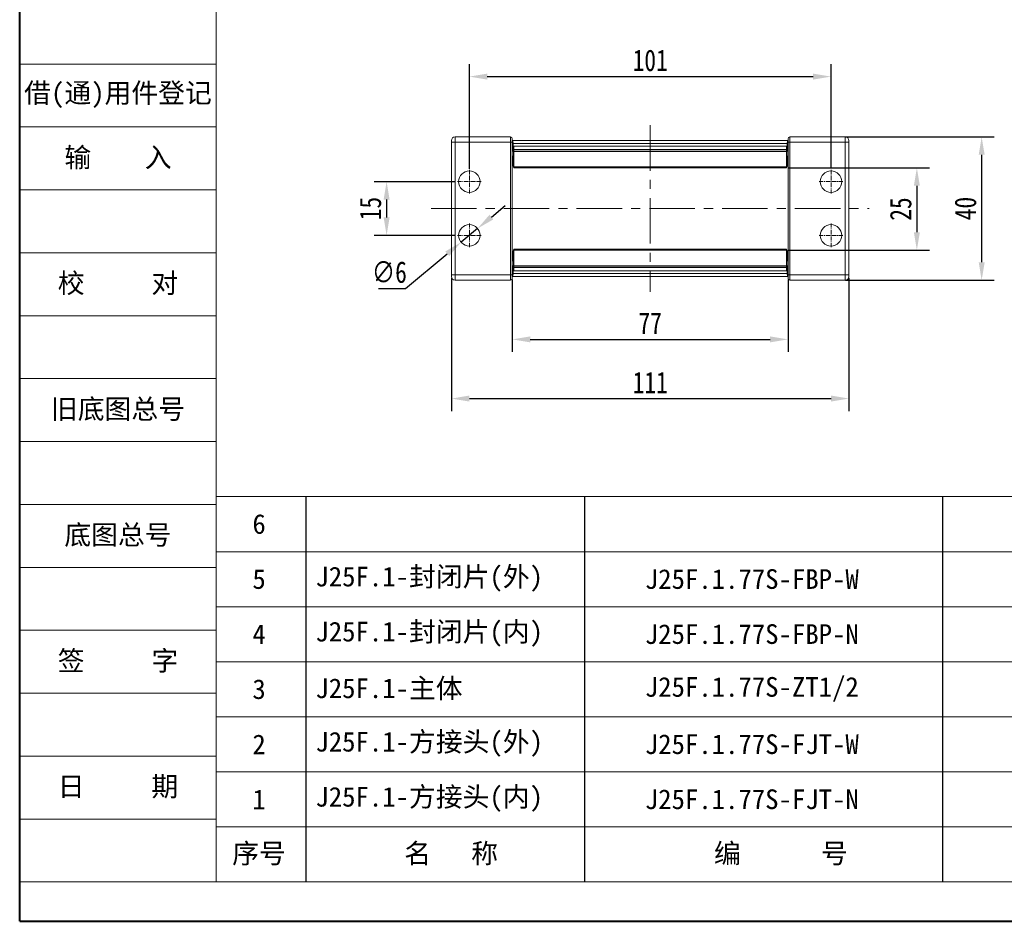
# Model space of a CAD drawing. Header units: millimetres. Extents: x 2816 to 3738, y -75 to 577.
# Tile 1 of 49: x 2816 to 3091, y -75 to 176. Entities that reach past the tile are written whole.
import ezdxf

# ---------------------------------------------------------------- set-up
doc = ezdxf.new("R2010")
doc.units = ezdxf.units.MM
doc.linetypes.add('CENTER', pattern=[0.6, 0.375, -0.075, 0.075, -0.075])
doc.linetypes.add('CENTERX2', pattern=[20.32, 12.7, -2.54, 2.54, -2.54])
doc.layers.add('标注线', color=7, linetype='Continuous', lineweight=15)
doc.styles.get("Standard").update_dxf_attribs({"font": '仿宋_GB2312.ttf', "width": 0.8})
doc.styles.add('样式 3.5', font='仿宋_GB2312.ttf')
doc.styles.add('样式 6', font='仿宋_GB2312.ttf')
doc.dimstyles.new('ISO-25.1', dxfattribs={"dimtxt": 6, "dimasz": 5, "dimexe": 3.5, "dimexo": 0.625, "dimgap": 1.5, "dimtad": 1, "dimtoh": 1, "dimdsep": 46, "dimtxsty": 'Standard', "dimcen": 2.5, "dimadec": 0, "dimazin": 0, "dimtfac": 1, "dimtmove": 0, "dimatfit": 3, "dimfxl": 0, "dimarcsym": 0})
doc.dimstyles.new('副本 ISO-25.1', dxfattribs={"dimtxt": 6, "dimasz": 5, "dimexe": 3.5, "dimexo": 0.625, "dimgap": 1.5, "dimtad": 1, "dimdsep": 46, "dimtxsty": 'Standard', "dimcen": 2.5, "dimadec": 0, "dimazin": 0, "dimtfac": 1, "dimtmove": 0, "dimatfit": 3, "dimfxl": 0, "dimarcsym": 0})

# ---------------------------------------------------------------- blocks, each defined once
blk = doc.blocks.new('*D866')
at = {"color": 0, "lineweight": -2}
for p, q in [((2941.51, 134.77), (2941.51, 163.98)), ((3042.51, 135.07), (3042.51, 163.98)), ((2946.51, 160.48), (3037.51, 160.48))]:
    blk.add_line(p, q, dxfattribs=at)
at = {"color": 0, "lineweight": 9}
for points in [[(2946.51, 161.31), (2946.51, 159.64), (2941.51, 160.48)], [(3037.51, 161.31), (3037.51, 159.64), (3042.51, 160.48)]]:
    blk.add_solid(points, dxfattribs=at)
at = {"layer": 'Defpoints', "color": 0, "lineweight": 9}
for p in [(3042.51, 160.48), (2941.51, 134.14), (3042.51, 134.44)]:
    blk.add_point(p, dxfattribs=at)
at = {"color": 0, "lineweight": 9, "insert": (2992.01, 164.98), "char_height": 6, "attachment_point": 5}
blk.add_mtext('101', dxfattribs=at)
blk = doc.blocks.new('*D867')
at = {"color": 0, "lineweight": -2}
for p, q in [((2937.58, 131.14), (2914.9, 131.14)), ((2918.4, 126.14), (2918.4, 121.14)), ((2937.58, 116.14), (2914.9, 116.14))]:
    blk.add_line(p, q, dxfattribs=at)
at = {"color": 0, "lineweight": 9}
for points in [[(2917.57, 126.14), (2919.24, 126.14), (2918.4, 131.14)], [(2917.57, 121.14), (2919.24, 121.14), (2918.4, 116.14)]]:
    blk.add_solid(points, dxfattribs=at)
at = {"layer": 'Defpoints', "color": 0, "lineweight": 9}
for p in [(2938.21, 131.14), (2918.4, 116.14), (2938.21, 116.14)]:
    blk.add_point(p, dxfattribs=at)
at = {"color": 0, "lineweight": 9, "insert": (2913.9, 123.64), "char_height": 6, "attachment_point": 5, "rotation": 90}
blk.add_mtext('15', dxfattribs=at)
blk = doc.blocks.new('*D868')
at = {"color": 0, "lineweight": -2}
for p, q in [((3030.7, 134.99), (3069.99, 134.99)), ((3066.49, 129.99), (3066.49, 117.01)), ((3030.68, 112.01), (3069.99, 112.01))]:
    blk.add_line(p, q, dxfattribs=at)
at = {"color": 0, "lineweight": 9}
for points in [[(3065.65, 129.99), (3067.32, 129.99), (3066.49, 134.99)], [(3065.65, 117.01), (3067.32, 117.01), (3066.49, 112.01)]]:
    blk.add_solid(points, dxfattribs=at)
at = {"layer": 'Defpoints', "color": 0, "lineweight": 9}
for p in [(3030.08, 134.99), (3030.06, 112.01), (3066.49, 112.01)]:
    blk.add_point(p, dxfattribs=at)
at = {"color": 0, "lineweight": 9, "insert": (3061.99, 123.5), "char_height": 6, "attachment_point": 5, "rotation": 90}
blk.add_mtext('25', dxfattribs=at)
blk = doc.blocks.new('*D869')
at = {"color": 0, "lineweight": -2}
for p, q in [((3046.54, 143.64), (3088.08, 143.64)), ((3084.58, 138.64), (3084.58, 108.64)), ((3046.54, 103.64), (3088.08, 103.64))]:
    blk.add_line(p, q, dxfattribs=at)
at = {"color": 0, "lineweight": 9}
for points in [[(3083.75, 138.64), (3085.42, 138.64), (3084.58, 143.64)], [(3083.75, 108.64), (3085.42, 108.64), (3084.58, 103.64)]]:
    blk.add_solid(points, dxfattribs=at)
at = {"layer": 'Defpoints', "color": 0, "lineweight": 9}
for p in [(3045.92, 143.64), (3045.92, 103.64), (3084.58, 103.64)]:
    blk.add_point(p, dxfattribs=at)
at = {"color": 0, "lineweight": 9, "insert": (3080.08, 123.64), "char_height": 6, "attachment_point": 5, "rotation": 90}
blk.add_mtext('40', dxfattribs=at)
blk = doc.blocks.new('*D870')
at = {"color": 0, "lineweight": -2}
for p, q in [((2953.51, 103.8), (2953.51, 83.6)), ((3030.51, 103.8), (3030.51, 83.6)), ((2958.51, 87.1), (3025.51, 87.1))]:
    blk.add_line(p, q, dxfattribs=at)
at = {"color": 0, "lineweight": 9}
for points in [[(2958.51, 87.94), (2958.51, 86.27), (2953.51, 87.1)], [(3025.51, 87.94), (3025.51, 86.27), (3030.51, 87.1)]]:
    blk.add_solid(points, dxfattribs=at)
at = {"layer": 'Defpoints', "color": 0, "lineweight": 9}
for p in [(2953.51, 104.43), (3030.51, 104.43), (3030.51, 87.1)]:
    blk.add_point(p, dxfattribs=at)
at = {"color": 0, "lineweight": 9, "insert": (2992.01, 91.6), "char_height": 6, "attachment_point": 5}
blk.add_mtext('77', dxfattribs=at)
blk = doc.blocks.new('*D871')
at = {"color": 0, "lineweight": -2}
for p, q in [((2936.51, 104.27), (2936.51, 67.08)), ((3047.51, 104.27), (3047.51, 67.08)), ((2941.51, 70.58), (3042.51, 70.58))]:
    blk.add_line(p, q, dxfattribs=at)
at = {"color": 0, "lineweight": 9}
for points in [[(2941.51, 71.42), (2941.51, 69.75), (2936.51, 70.58)], [(3042.51, 71.42), (3042.51, 69.75), (3047.51, 70.58)]]:
    blk.add_solid(points, dxfattribs=at)
at = {"layer": 'Defpoints', "color": 0, "lineweight": 9}
for p in [(2936.51, 104.89), (3047.51, 104.89), (3047.51, 70.58)]:
    blk.add_point(p, dxfattribs=at)
at = {"color": 0, "lineweight": 9, "insert": (2992.01, 75.08), "char_height": 6, "attachment_point": 5}
blk.add_mtext('111', dxfattribs=at)
blk = doc.blocks.new('*D886')
at = {"color": 0, "lineweight": -2}
for p, q in [((2947.66, 121.26), (2951.5, 124.45)), ((2943.81, 118.06), (2939.2, 114.23)), ((2923.7, 101.35), (2935.35, 111.03)), ((2916.12, 101.35), (2923.7, 101.35))]:
    blk.add_line(p, q, dxfattribs=at)
at = {"color": 0, "lineweight": 9}
for points in [[(2947.13, 121.9), (2948.19, 120.61), (2943.81, 118.06)], [(2934.82, 111.67), (2935.89, 110.39), (2939.2, 114.23)]]:
    blk.add_solid(points, dxfattribs=at)
at = {"layer": 'Defpoints', "color": 0, "lineweight": 9}
for p in [(2943.81, 118.06), (2939.2, 114.23)]:
    blk.add_point(p, dxfattribs=at)
at = {"color": 0, "lineweight": 9, "insert": (2919.16, 105.85), "char_height": 6, "attachment_point": 5}
blk.add_mtext('∅6', dxfattribs=at)

msp = doc.modelspace()

# ---------------------------------------------------------------- linework, layer by layer
at = {"color": 7, "lineweight": 40}
for q in [(2815.933, 576.787), (3738.172, -75.368)]:
    msp.add_line((2815.933, -75.368), q, dxfattribs=at)
at = {"color": 7, "lineweight": 13}
for q in [(2870.828, 565.808), (3331.948, -64.389)]:
    msp.add_line((2870.828, -64.389), q, dxfattribs=at)
at = {"color": 7, "lineweight": 15}
for p, q in [((2815.933, 163.975), (2870.828, 163.975)), ((2815.933, 146.409), (2870.828, 146.409)), ((2815.933, 128.842), (2870.828, 128.842)), ((2815.933, 111.276), (2870.828, 111.276)), ((2815.933, 93.709), (2870.828, 93.709)), ((2815.933, 76.143), (2870.828, 76.143)), ((2815.933, 58.576), (2870.828, 58.576)), ((2870.828, 43.206), (3235.299, 43.206)), ((2815.933, 41.01), (2870.828, 41.01)), ((2870.828, 27.835), (3235.299, 27.835)), ((2815.933, 23.443), (2870.828, 23.443)), ((2870.828, 12.464), (3235.299, 12.464)), ((2815.933, 5.877), (2870.828, 5.877)), ((2870.828, -2.906), (3235.299, -2.906)), ((2815.933, -11.69), (2870.828, -11.69)), ((2870.828, -18.277), (3235.299, -18.277)), ((2815.933, -29.256), (2870.828, -29.256)), ((2870.828, -33.648), (3235.299, -33.648)), ((2815.933, -46.822), (2870.828, -46.822)), ((2870.828, -49.018), (3331.948, -49.018)), ((2815.933, -64.389), (2870.828, -64.389))]:
    msp.add_line(p, q, dxfattribs=at)
at = {"color": 1, "linetype": 'CENTERX2', "lineweight": 13}
for p, q in [((2992.006, 146.875), (2992.006, 100.41)), ((2930.816, 123.643), (3053.143, 123.643))]:
    msp.add_line(p, q, dxfattribs=at)
at = {"color": 7, "linetype": 'Continuous', "lineweight": 15}
for p, q in [((2937.506, 143.643), (2937.506, 142.143)), ((2937.506, 143.643), (2953.006, 143.643)), ((2953.006, 142.143), (2953.006, 143.643)), ((2953.506, 143.143), (2953.506, 142.143)), ((3030.506, 142.143), (3030.506, 143.143)), ((3031.006, 143.643), (3031.006, 142.143)), ((3031.006, 143.643), (3046.506, 143.643)), ((3046.506, 143.643), (3046.506, 142.143)), ((2936.506, 142.643), (2936.506, 142.143)), ((2936.506, 105.143), (2936.506, 142.143)), ((2936.506, 142.143), (2937.506, 142.143)), ((2937.506, 142.143), (2937.506, 105.143)), ((2953.006, 142.143), (2937.506, 142.143)), ((2953.006, 105.143), (2953.006, 142.143)), ((2953.006, 142.143), (2953.506, 142.143)), ((2953.506, 142.643), (2953.575, 142.643)), ((2953.506, 142.143), (2953.506, 105.143)), ((2953.575, 142.643), (2992.006, 142.643)), ((2953.84, 137.155), (2953.72, 141.816)), ((2992.006, 141.816), (2953.72, 141.816)), ((2992.006, 141.044), (2953.956, 141.044)), ((2953.956, 140.151), (2953.956, 141.044)), ((2953.956, 141.044), (2992.006, 141.044)), ((2953.956, 141.044), (2953.956, 141.044)), ((2992.006, 142.643), (3030.437, 142.643)), ((3030.292, 141.816), (2992.006, 141.816)), ((3030.056, 141.044), (2992.006, 141.044)), ((2992.006, 141.044), (3030.056, 141.044)), ((3030.056, 141.044), (3030.056, 140.151)), ((3030.056, 141.044), (3030.056, 141.044)), ((3030.292, 141.816), (3030.171, 137.155)), ((3030.437, 142.643), (3030.506, 142.643)), ((3030.506, 105.143), (3030.506, 142.143)), ((3030.506, 142.143), (3031.006, 142.143)), ((3046.506, 142.143), (3031.006, 142.143)), ((3031.006, 142.143), (3031.006, 105.143)), ((3047.506, 142.143), (3046.506, 142.143)), ((3046.506, 105.143), (3046.506, 142.143)), ((3047.506, 142.143), (3047.506, 142.643)), ((3047.506, 142.143), (3047.506, 105.143)), ((2953.506, 139.711), (2953.575, 137.059)), ((2953.521, 139.143), (2953.506, 139.143)), ((2953.546, 138.143), (2953.506, 138.143)), ((2992.006, 140.151), (2953.956, 140.151)), ((2953.956, 140.011), (2953.956, 140.151)), ((2953.956, 140.011), (2992.006, 140.011)), ((2953.956, 139.609), (2953.956, 140.011)), ((2992.006, 139.609), (2953.956, 139.609)), ((2953.956, 139.609), (2953.956, 135.271)), ((3030.056, 140.151), (2992.006, 140.151)), ((2992.006, 140.011), (3030.056, 140.011)), ((3030.056, 139.609), (2992.006, 139.609)), ((3030.056, 140.151), (3030.056, 140.011)), ((3030.056, 140.011), (3030.056, 139.609)), ((3030.056, 135.271), (3030.056, 139.609)), ((3030.437, 137.059), (3030.506, 139.711)), ((3030.465, 138.143), (3030.506, 138.143)), ((3030.491, 139.143), (3030.506, 139.143)), ((2953.506, 137.143), (2953.572, 137.143)), ((2953.627, 136.143), (2953.506, 136.143)), ((2953.84, 137.155), (2953.956, 137.155)), ((2953.956, 134.994), (2953.936, 134.994)), ((2953.956, 135.271), (2992.006, 135.271)), ((2953.956, 134.994), (2953.956, 135.271)), ((2992.006, 134.994), (2953.956, 134.994)), ((2992.006, 135.271), (3030.056, 135.271)), ((3030.056, 134.994), (2992.006, 134.994)), ((3030.056, 137.155), (3030.171, 137.155)), ((3030.056, 135.271), (3030.056, 134.994)), ((3030.076, 134.994), (3030.056, 134.994)), ((3030.506, 136.143), (3030.385, 136.143)), ((3030.439, 137.143), (3030.506, 137.143)), ((2953.506, 111.143), (2953.627, 111.143)), ((2953.575, 110.226), (2953.506, 107.574)), ((2953.572, 110.143), (2953.506, 110.143)), ((2953.72, 105.469), (2953.84, 110.131)), ((2953.956, 110.131), (2953.84, 110.131)), ((2953.936, 112.292), (2953.956, 112.292)), ((2953.956, 112.292), (2992.006, 112.292)), ((2953.956, 112.015), (2953.956, 112.292)), ((2992.006, 112.015), (2953.956, 112.015)), ((2953.956, 112.015), (2953.956, 107.677)), ((2992.006, 112.292), (3030.056, 112.292)), ((3030.056, 112.015), (2992.006, 112.015)), ((3030.056, 112.292), (3030.056, 112.015)), ((3030.056, 112.292), (3030.076, 112.292)), ((3030.056, 107.677), (3030.056, 112.015)), ((3030.171, 110.131), (3030.056, 110.131)), ((3030.171, 110.131), (3030.292, 105.469)), ((3030.385, 111.143), (3030.506, 111.143)), ((3030.506, 107.574), (3030.437, 110.226)), ((3030.506, 110.143), (3030.439, 110.143)), ((2953.546, 109.143), (2953.506, 109.143)), ((2953.521, 108.143), (2953.506, 108.143)), ((2953.956, 107.677), (2992.006, 107.677)), ((2953.956, 107.274), (2953.956, 107.677)), ((2992.006, 107.274), (2953.956, 107.274)), ((2953.956, 107.135), (2953.956, 107.274)), ((2992.006, 107.677), (3030.056, 107.677)), ((3030.056, 107.274), (2992.006, 107.274)), ((3030.056, 107.677), (3030.056, 107.274)), ((3030.056, 107.274), (3030.056, 107.135)), ((3030.465, 109.143), (3030.506, 109.143)), ((3030.491, 108.143), (3030.506, 108.143)), ((2936.506, 105.143), (2937.506, 105.143)), ((2936.506, 105.143), (2936.506, 104.643)), ((2937.506, 103.643), (2937.506, 105.143)), ((2937.506, 105.143), (2953.006, 105.143)), ((2953.506, 105.143), (2953.006, 105.143)), ((2953.006, 103.643), (2953.006, 105.143)), ((2953.506, 105.143), (2953.506, 104.143)), ((2953.575, 104.643), (2953.506, 104.643)), ((2992.006, 104.643), (2953.575, 104.643)), ((2953.72, 105.469), (2992.006, 105.469)), ((2953.956, 106.241), (2953.956, 107.135)), ((2953.956, 107.135), (2992.006, 107.135)), ((2953.956, 106.241), (2992.006, 106.241)), ((2992.006, 106.241), (2953.956, 106.241)), ((2953.956, 106.241), (2953.956, 106.241)), ((2992.006, 107.135), (3030.056, 107.135)), ((2992.006, 106.241), (3030.056, 106.241)), ((3030.056, 106.241), (2992.006, 106.241)), ((2992.006, 105.469), (3030.292, 105.469)), ((3030.437, 104.643), (2992.006, 104.643)), ((3030.056, 107.135), (3030.056, 106.241)), ((3030.056, 106.241), (3030.056, 106.241)), ((3030.506, 104.643), (3030.437, 104.643)), ((3031.006, 105.143), (3030.506, 105.143)), ((3030.506, 104.143), (3030.506, 105.143)), ((3031.006, 105.143), (3046.506, 105.143)), ((3031.006, 105.143), (3031.006, 103.643)), ((3047.506, 105.143), (3046.506, 105.143)), ((3046.506, 103.643), (3046.506, 105.143)), ((3047.506, 104.643), (3047.506, 105.143)), ((2953.006, 103.643), (2937.506, 103.643)), ((3046.506, 103.643), (3031.006, 103.643))]:
    msp.add_line(p, q, dxfattribs=at)
at = {"color": 1, "linetype": 'CENTER', "lineweight": 9, "ltscale": 3.048}
for p, q in [((2941.506, 127.843), (2941.506, 134.443)), ((3042.506, 127.843), (3042.506, 134.443)), ((2938.206, 131.143), (2944.806, 131.143)), ((3039.206, 131.143), (3045.806, 131.143)), ((2941.506, 112.843), (2941.506, 119.443)), ((3042.506, 112.843), (3042.506, 119.443)), ((2938.206, 116.143), (2944.806, 116.143)), ((3039.206, 116.143), (3045.806, 116.143))]:
    msp.add_line(p, q, dxfattribs=at)
at = {"color": 7}
for p, q in [((2895.828, 43.206), (2895.828, -64.389)), ((2973.63, 43.206), (2973.63, -64.389)), ((3073.713, -64.389), (3073.713, 43.206))]:
    msp.add_line(p, q, dxfattribs=at)
at = {"color": 7, "linetype": 'Continuous', "lineweight": 15}
for centre in [(2941.506, 131.143), (3042.506, 131.143), (2941.506, 116.143), (3042.506, 116.143)]:
    msp.add_circle(centre, 3, dxfattribs=at)
for centre, radius, start, end in [((2937.506, 142.643), 1, 90, 180), ((2953.006, 143.143), 0.5, 0, 90), ((3031.006, 143.143), 0.5, 90, 180), ((3046.506, 142.643), 1, 0, 90), ((2937.506, 104.643), 1, 180, 270), ((3046.506, 104.643), 1, 270, 0), ((2953.006, 104.143), 0.5, 270, 0), ((3031.006, 104.143), 0.5, 180, 270)]:
    msp.add_arc(centre, radius, start, end, dxfattribs=at)
for centre, major_axis, start_param, end_param in [((2953.575, 141.643), (0, 1), 4.8869219, 6.2831853), ((3030.437, 141.643), (0, 1), 0, 1.3962634), ((2953.936, 137.494), (0, 2.5), 1.7453293, 3.1415927), ((2953.956, 137.294), (0, 0.8), 1.7453293, 3.1415927), ((3030.056, 137.294), (0, 0.8), 3.1415927, 4.5378561), ((3030.076, 137.494), (0, 2.5), 3.1415927, 4.5378561), ((2953.936, 109.792), (0, 2.5), 0, 1.3962634), ((2953.956, 109.992), (0, 0.8), 0, 1.3962634), ((3030.056, 109.992), (0, 0.8), 4.8869219, 6.2831853), ((3030.076, 109.792), (0, 2.5), 4.8869219, 6.2831853), ((2953.575, 105.643), (0, 1), 3.1415927, 4.5378561), ((3030.437, 105.643), (0, 1), 1.7453293, 3.1415927)]:
    msp.add_ellipse(centre, major_axis=major_axis, ratio=0.1467498, start_param=start_param, end_param=end_param, dxfattribs=at)

# ---------------------------------------------------------------- texts
at = {"color": 7, "linetype": 'CENTER', "lineweight": 18, "char_height": 5.48952, "width": 54.89522, "attachment_point": 5, "style": '样式 3.5'}
for s, insert in [('{\\fSimSun|b0|i0|c134|p2;借}({\\fSimSun|b0|i0|c134|p2;通}){\\fSimSun|b0|i0|c134|p2;用件登记}', (2843.38, 155.192)), ('\\f宋体|b0|i0|c134|p2;校     对', (2843.38, 102.493)), ('\\f宋体|b0|i0|c134|p2;旧底图总号', (2843.38, 67.36)), ('\\f宋体|b0|i0|c134|p2;底图总号', (2843.38, 32.227)), ('\\f宋体|b0|i0|c134|p2;签     字', (2843.38, -2.906)), ('\\f宋体|b0|i0|c134|p2;日     期', (2843.38, -38.039))]:
    msp.add_mtext(s, dxfattribs=dict(at, insert=insert))
at = {"color": 7, "lineweight": 18, "insert": (2843.38, 137.625), "char_height": 5.48952, "width": 54.89522, "attachment_point": 5, "style": '样式 3.5'}
msp.add_mtext('{\\fSimSun|b0|i0|c134|p2;输    入}', dxfattribs=at)
at = {"layer": '标注线', "color": 7, "lineweight": 18, "char_height": 3.95246, "style": '样式 6'}
for s, insert, width, attachment_point in [('{\\H1.389x;6}', (2882.789, 35.52), 26.34971, 5), ('{\\H1.389x;5}', (2882.789, 20.15), 26.34971, 5), ('{\\H1.389x;J25F.1-封闭片(外)}', (2898.513, 20.15), 98.80077, 4), ('{\\H1.389x;J25F.1.77S-FBP-W}', (3020.396, 20.15), 75.97392, 5), ('{\\H1.389x;J25F.1-封闭片(内)}', (2898.513, 4.779), 98.80077, 4), ('{\\H1.389x;4}', (2882.789, 4.779), 26.34971, 5), ('{\\H1.389x;J25F.1.77S-FBP-N}', (3020.396, 4.779), 75.97392, 5), ('{\\H1.389x;3}', (2882.789, -10.592), 26.34971, 5), ('{\\H1.389x;J25F.1-主体}', (2898.513, -10.592), 76.04019, 4), ('{\\H1.389x;J25F.1.77S-ZT1/2}', (3020.396, -10.592), 75.97392, 5), ('{\\H1.389x;2}', (2882.789, -25.962), 26.34971, 5), ('{\\H1.389x;J25F.1-方接头(外)}', (2898.513, -25.962), 98.80077, 4), ('{\\H1.389x;J25F.1.77S-FJT-W}', (3020.396, -25.962), 75.97392, 5), ('{\\H1.389x;J25F.1-方接头(内)}', (2898.513, -41.333), 93.71714, 4), ('{\\H1.389x;J25F.1.77S-FJT-N}', (3020.396, -41.333), 75.97392, 5), ('{\\H1.389x;1}', (2882.789, -41.333), 26.34971, 5), ('{\\H1.389x;序号}', (2882.789, -56.704), 26.34971, 5), ('{\\H1.389x;名   称}', (2936.423, -56.704), 52.56767, 5), ('{\\H1.389x;编      号}', (3028.514, -56.704), 75.97392, 5)]:
    msp.add_mtext(s, dxfattribs=dict(at, insert=insert, width=width, attachment_point=attachment_point))

# ---------------------------------------------------------------- dimensions: what is measured, and where the dimension line sits
at = {"color": 5, "lineweight": 9}
for base, p1, p2, picture, middle in [((3042.506, 160.475), (2941.506, 134.143), (3042.506, 134.443), '*D866', (2992.006, 164.975)), ((3047.506, 70.585), (2936.506, 104.893), (3047.506, 104.893), '*D871', (2992.006, 75.085)), ((3030.506, 87.104), (2953.506, 104.426), (3030.506, 104.426), '*D870', (2992.006, 91.604))]:
    dim = msp.add_linear_dim(base=base, p1=p1, p2=p2, dimstyle='副本 ISO-25.1', dxfattribs=at)
    dim.commit()
    dim.dimension.update_dxf_attribs({"geometry": picture, "text_midpoint": middle})
for base, p1, p2, picture, middle in [((3084.583, 103.643), (3045.92, 143.643), (3045.92, 103.643), '*D869', (3080.083, 123.643)), ((2918.403, 116.143), (2938.206, 131.143), (2938.206, 116.143), '*D867', (2913.903, 123.643))]:
    dim = msp.add_linear_dim(base=base, p1=p1, p2=p2, angle=90, dimstyle='副本 ISO-25.1', dxfattribs=at)
    dim.commit()
    dim.dimension.update_dxf_attribs({"geometry": picture, "text_midpoint": middle})
dim = msp.add_linear_dim(base=(3066.487, 112.015), p1=(3030.076, 134.994), p2=(3030.056, 112.015), angle=90, text='25', dimstyle='副本 ISO-25.1', dxfattribs=at)
dim.commit()
dim.dimension.update_dxf_attribs({"geometry": '*D868', "text_midpoint": (3061.987, 123.504)})
dim = msp.add_diameter_dim_2p(p1=(2943.813, 118.06), p2=(2939.198, 114.226), dimstyle='ISO-25.1', dxfattribs=at)
dim.commit()
dim.dimension.update_dxf_attribs({"geometry": '*D886', "text_midpoint": (2919.158, 101.346), "dimtype": 163})

doc.saveas('drawing.dxf')
